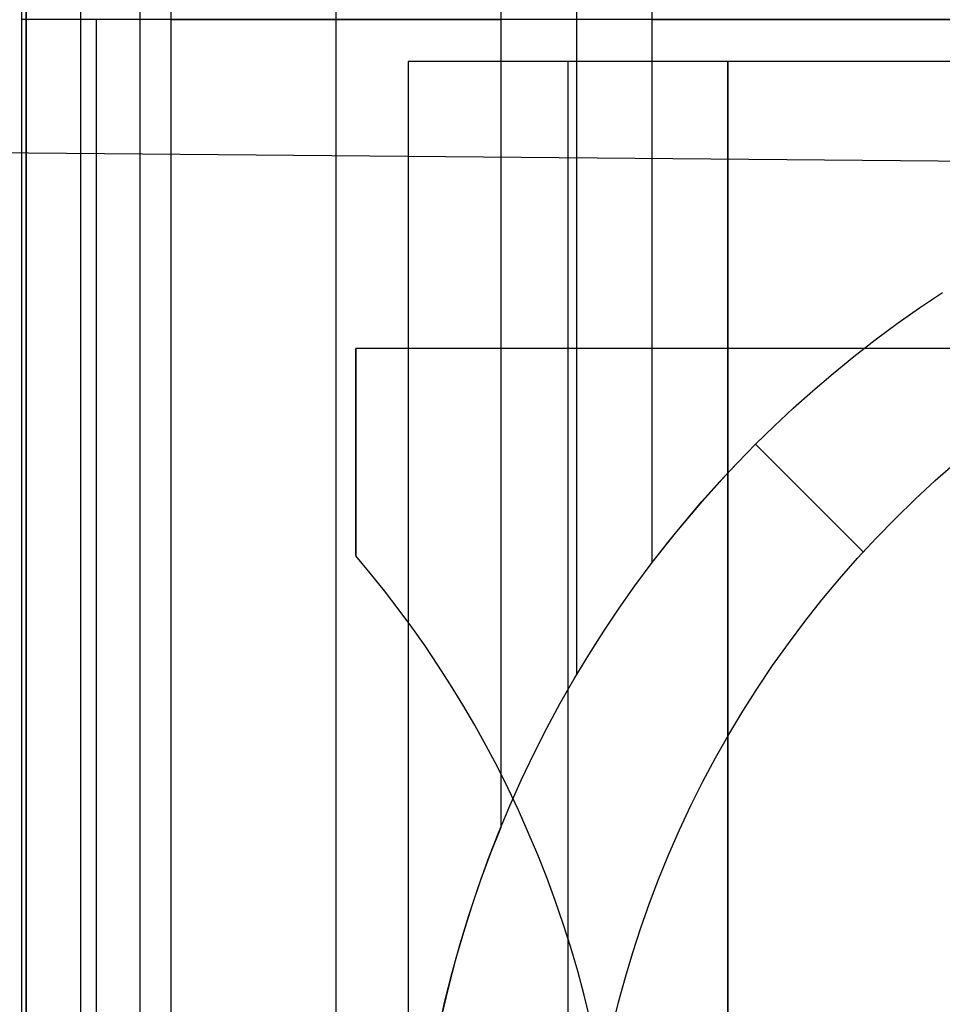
# Model space of a CAD drawing. Header units: millimetres. Extents: x -15 to 7, y 1 to 148.
# Tile 127 of 256: x -4.16 to -2.76, y 24.94 to 26.44. Entities that reach past the tile are written whole.
import ezdxf

# ---------------------------------------------------------------- set-up
doc = ezdxf.new("R2010")
doc.units = ezdxf.units.MM
doc.header["$MEASUREMENT"] = 0
doc.layers.add('Default', color=7, linetype='Continuous', true_color=0x000000)
doc.layers.add('Layer 01', color=7, linetype='Continuous', true_color=0x000000)

msp = doc.modelspace()

# ---------------------------------------------------------------- linework, layer by layer
at = {"layer": 'Default', "color": 254, "true_color": 0xcad1ee}
for points in [[(-4.1497, 6.9472), (-4.1497, 69.7106)], [(-4.1497, 7.2489), (-4.1497, 69.3953)], [(-4.1497, 69.08), (-4.1497, 8.1651)], [(-1.495, 26.2133), (-5.645, 26.2495)]]:
    msp.add_lwpolyline(points, dxfattribs=at)
at = {"layer": 'Default', "color": 254, "true_color": 0xcad1ee, "extrusion": (1, 0, 0)}
for points in [[(24.7133, -34.4045), (24.7734, -34.4052), (24.834, -34.4072), (24.8951, -34.4106), (24.9566, -34.4155), (25.0185, -34.4218), (25.0807, -34.4296), (25.1432, -34.4389), (25.206, -34.4497), (25.2689, -34.4621), (25.332, -34.4761), (25.3952, -34.4918), (25.4583, -34.509), (25.5215, -34.5279), (25.5845, -34.5485), (25.6473, -34.5707), (25.71, -34.5946), (25.7723, -34.6202), (25.8343, -34.6475), (25.8958, -34.6764), (25.9569, -34.707), (26.0174, -34.7393), (26.0773, -34.7732), (26.1365, -34.8087), (26.195, -34.8459), (26.2526, -34.8846), (26.3093, -34.9249), (26.3651, -34.9667), (26.4199, -35.0101), (26.4737, -35.0549), (26.5263, -35.1011), (26.5777, -35.1486), (26.6279, -35.1976), (26.6768, -35.2478), (26.7244, -35.2992), (26.7706, -35.3518), (26.8154, -35.4055), (26.8587, -35.4603), (26.9006, -35.5161), (26.9409, -35.5729), (26.9796, -35.6305), (27.0168, -35.689), (27.0523, -35.7482), (27.0862, -35.808), (27.1185, -35.8686), (27.1491, -35.9296), (27.178, -35.9912), (27.2053, -36.0532), (27.2309, -36.1155), (27.2548, -36.1781), (27.277, -36.241), (27.2975, -36.304), (27.3164, -36.3671), (27.3337, -36.4303), (27.3493, -36.4935), (27.3633, -36.5565), (27.3758, -36.6195), (27.3866, -36.6822), (27.3959, -36.7448), (27.4037, -36.807), (27.41, -36.8689), (27.4149, -36.9304), (27.4183, -36.9915), (27.4203, -37.0521), (27.421, -37.1122), (27.4203, -37.1723), (27.4183, -37.2329), (27.4149, -37.294), (27.41, -37.3555), (27.4037, -37.4174), (27.3959, -37.4796), (27.3866, -37.5421), (27.3758, -37.6049), (27.3633, -37.6678), (27.3493, -37.7309), (27.3337, -37.794), (27.3164, -37.8572), (27.2975, -37.9203), (27.277, -37.9834), (27.2548, -38.0462), (27.2309, -38.1089), (27.2053, -38.1712), (27.178, -38.2332), (27.1491, -38.2947), (27.1185, -38.3558), (27.0862, -38.4163), (27.0523, -38.4762), (27.0168, -38.5354), (26.9796, -38.5938), (26.9409, -38.6515), (26.9006, -38.7082), (26.8587, -38.764), (26.8154, -38.8188), (26.7706, -38.8726), (26.7244, -38.9252), (26.6768, -38.9766), (26.6279, -39.0268), (26.5777, -39.0757), (26.5263, -39.1233), (26.4737, -39.1695), (26.4199, -39.2143), (26.3651, -39.2576), (26.3093, -39.2994), (26.2526, -39.3397), (26.195, -39.3785), (26.1365, -39.4156), (26.0773, -39.4512), (26.0174, -39.4851), (25.9569, -39.5174), (25.8958, -39.548), (25.8343, -39.5769), (25.7723, -39.6042), (25.71, -39.6297), (25.6473, -39.6536), (25.5845, -39.6759), (25.5215, -39.6964), (25.4583, -39.7153), (25.3952, -39.7326), (25.332, -39.7482), (25.2689, -39.7622), (25.206, -39.7746), (25.1432, -39.7855), (25.0807, -39.7948), (25.0185, -39.8026), (24.9566, -39.8089), (24.8951, -39.8137), (24.834, -39.8172), (24.7734, -39.8192), (24.7133, -39.8198)], [(24.7133, -35.5941), (24.747, -35.5944), (24.781, -35.5956), (24.8152, -35.5975), (24.8497, -35.6002), (24.8844, -35.6037), (24.9193, -35.6081), (24.9543, -35.6133), (24.9895, -35.6194), (25.0248, -35.6264), (25.0602, -35.6342), (25.0956, -35.643), (25.131, -35.6527), (25.1664, -35.6633), (25.2017, -35.6748), (25.237, -35.6873), (25.2721, -35.7007), (25.3071, -35.715), (25.3418, -35.7303), (25.3763, -35.7465), (25.4106, -35.7637), (25.4445, -35.7818), (25.4781, -35.8008), (25.5112, -35.8207), (25.544, -35.8415), (25.5763, -35.8632), (25.6081, -35.8858), (25.6394, -35.9093), (25.6702, -35.9336), (25.7003, -35.9587), (25.7298, -35.9846), (25.7586, -36.0113), (25.7868, -36.0387), (25.8142, -36.0669), (25.8409, -36.0957), (25.8668, -36.1252), (25.8919, -36.1553), (25.9162, -36.186), (25.9396, -36.2173), (25.9622, -36.2491), (25.9839, -36.2815), (26.0048, -36.3142), (26.0247, -36.3474), (26.0437, -36.381), (26.0618, -36.4149), (26.079, -36.4492), (26.0952, -36.4837), (26.1105, -36.5184), (26.1248, -36.5534), (26.1382, -36.5885), (26.1507, -36.6237), (26.1622, -36.6591), (26.1728, -36.6945), (26.1825, -36.7299), (26.1912, -36.7653), (26.1991, -36.8006), (26.2061, -36.8359), (26.2121, -36.8711), (26.2174, -36.9062), (26.2217, -36.9411), (26.2253, -36.9758), (26.228, -37.0103), (26.2299, -37.0445), (26.231, -37.0785), (26.2314, -37.1122), (26.231, -37.1459), (26.2299, -37.1799), (26.228, -37.2141), (26.2253, -37.2486), (26.2217, -37.2833), (26.2174, -37.3182), (26.2121, -37.3532), (26.2061, -37.3884), (26.1991, -37.4237), (26.1912, -37.4591), (26.1825, -37.4945), (26.1728, -37.5299), (26.1622, -37.5653), (26.1507, -37.6006), (26.1382, -37.6359), (26.1248, -37.671), (26.1105, -37.7059), (26.0952, -37.7407), (26.079, -37.7752), (26.0618, -37.8094), (26.0437, -37.8434), (26.0247, -37.8769), (26.0048, -37.9101), (25.9839, -37.9429), (25.9622, -37.9752), (25.9396, -38.007), (25.9162, -38.0383), (25.8919, -38.069), (25.8668, -38.0992), (25.8409, -38.1287), (25.8142, -38.1575), (25.7868, -38.1856), (25.7586, -38.2131), (25.7298, -38.2397), (25.7003, -38.2657), (25.6702, -38.2908), (25.6394, -38.3151), (25.6081, -38.3385), (25.5763, -38.3611), (25.544, -38.3828), (25.5112, -38.4037), (25.4781, -38.4236), (25.4445, -38.4426), (25.4106, -38.4607), (25.3763, -38.4778), (25.3418, -38.4941), (25.3071, -38.5094), (25.2721, -38.5237), (25.237, -38.5371), (25.2017, -38.5496), (25.1664, -38.5611), (25.131, -38.5717), (25.0956, -38.5814), (25.0602, -38.5901), (25.0248, -38.598), (24.9895, -38.6049), (24.9543, -38.611), (24.9193, -38.6162), (24.8844, -38.6206), (24.8497, -38.6241), (24.8152, -38.6269), (24.781, -38.6288), (24.747, -38.6299), (24.7133, -38.6303)]]:
    msp.add_lwpolyline(points, dxfattribs=at)
at = {"layer": 'Layer 01'}
for points in [[(-4.1566, 26.4394), (-4.1566, 30.2394)], [(-4.1566, 26.4394), (-4.1566, 30.2394)], [(-4.1566, 26.4394), (-4.1566, 30.2394)], [(-4.0665, 26.4394), (-4.0665, 30.2394)], [(-3.9765, 26.4394), (-3.9765, 30.2394)], [(-3.9765, 26.4394), (-3.9765, 30.2394)], [(-3.9765, 26.4394), (-3.9765, 30.2394)], [(-3.9296, 30.2394), (-3.9296, 26.4394)], [(-3.6789, 30.2394), (-3.6789, 26.4394)], [(-3.4283, 27.6672), (-3.4283, 26.4394)], [(-3.3133, 27.4359), (-3.3133, 26.4394)], [(-3.1984, 27.265), (-3.1984, 26.4394)], [(-3.9765, 26.4394), (-4.1566, 26.4394)], [(3.8392, 26.4394), (-4.1566, 26.4394)], [(-3.9765, 26.4394), (-4.1566, 26.4394)], [(-4.1566, 22.6394), (-4.1566, 26.4394)], [(-4.1566, 22.6394), (-4.1566, 26.4394)], [(3.8392, 26.4394), (-4.1566, 26.4394)], [(-4.1566, 22.6394), (-4.1566, 26.4394)], [(-4.0665, 22.6394), (-4.0665, 26.4394)], [(-4.0431, 22.6394), (-4.0431, 26.4394)], [(3.8392, 26.4394), (-3.9765, 26.4394)], [(3.8392, 26.4394), (-3.9765, 26.4394)], [(-3.9765, 22.6394), (-3.9765, 26.4394)], [(-3.9765, 22.6394), (-3.9765, 26.4394)], [(-3.9765, 22.6394), (-3.9765, 26.4394)], [(-3.9296, 26.4394), (-3.4283, 26.4394)], [(-3.9296, 26.4394), (-3.9296, 22.6394)], [(-3.9296, 26.4394), (-3.4283, 26.4394)], [(-3.6789, 26.4394), (-3.6789, 22.6394)], [(-3.4283, 26.4394), (-3.4283, 25.2115)], [(-3.3133, 26.4394), (-3.3133, 25.4428)], [(-3.1984, 26.4394), (2.9016, 26.4394)], [(-3.1984, 26.4394), (2.9016, 26.4394)], [(-3.1984, 26.4394), (-3.1984, 25.6137)], [(0.2355, 26.3757), (-3.5692, 26.3757)], [(-3.5692, 26.3757), (-3.5692, 22.703)], [(-3.5692, 26.3757), (-3.5692, 22.703)], [(-3.0832, 26.3757), (-3.5692, 26.3757)], [(-3.0832, 26.3757), (-3.5692, 26.3757)], [(-3.5692, 26.3757), (-3.5692, 22.703)], [(-3.3262, 26.3757), (-3.3262, 22.703)], [(-0.3386, 26.3757), (-3.0832, 26.3757)], [(-3.0832, 22.703), (-3.0832, 26.3757)], [(-3.0832, 26.3757), (-3.0832, 22.703)], [(-3.0832, 26.3757), (-3.0832, 22.703)], [(-3.5229, 24.9029), (-3.513, 24.9472), (-3.5021, 24.9911), (-3.49, 25.0346), (-3.477, 25.0776), (-3.4628, 25.1201), (-3.4477, 25.162), (-3.4316, 25.2034), (-3.4146, 25.2441), (-3.3967, 25.2842), (-3.3778, 25.3236), (-3.3582, 25.3624), (-3.3377, 25.4004), (-3.3164, 25.4376), (-3.2944, 25.4741), (-3.2716, 25.5099), (-3.2482, 25.5448), (-3.2242, 25.5789), (-3.1995, 25.6122), (-3.1743, 25.6446), (-3.1485, 25.6762), (-3.1223, 25.707), (-3.0955, 25.7369), (-3.0684, 25.7659), (-3.0409, 25.794), (-3.0127, 25.8216), (-2.9837, 25.8487), (-2.9538, 25.8754), (-2.923, 25.9017), (-2.8914, 25.9275), (-2.859, 25.9527), (-2.8257, 25.9773), (-2.7916, 26.0014), (-2.7567, 26.0248)], [(-3.5229, 24.9029), (-3.513, 24.9472), (-3.5021, 24.9911), (-3.49, 25.0346), (-3.477, 25.0776), (-3.4628, 25.1201), (-3.4477, 25.162), (-3.4316, 25.2034), (-3.4146, 25.2441), (-3.3967, 25.2842), (-3.3778, 25.3236), (-3.3582, 25.3624), (-3.3377, 25.4004), (-3.3164, 25.4376), (-3.2944, 25.4741), (-3.2716, 25.5099), (-3.2482, 25.5448), (-3.2242, 25.5789), (-3.1995, 25.6122), (-3.1743, 25.6446), (-3.1485, 25.6762), (-3.1223, 25.707), (-3.0955, 25.7369), (-3.0684, 25.7659), (-3.0409, 25.794), (-3.0127, 25.8216), (-2.9837, 25.8487), (-2.9538, 25.8754), (-2.923, 25.9017), (-2.8914, 25.9275), (-2.859, 25.9527), (-2.8257, 25.9773), (-2.7916, 26.0014), (-2.7567, 26.0248)], [(-3.0409, 25.794), (-3.0127, 25.8216), (-2.9837, 25.8487), (-2.9538, 25.8754), (-2.923, 25.9017), (-2.8914, 25.9275), (-2.859, 25.9527), (-2.8257, 25.9773), (-2.7916, 26.0014), (-2.7567, 26.0248)], [(0.3516, 25.9394), (-3.6484, 25.9394)], [(-3.6484, 25.6243), (-3.6484, 25.9394)], [(0.3516, 25.9394), (-3.6484, 25.9394)], [(-3.6484, 25.9394), (-3.6484, 25.6243)], [(0.3516, 25.9394), (-3.6484, 25.9394)], [(-3.6484, 25.6243), (-3.6484, 25.9394)], [(-3.1984, 25.6137), (-3.1606, 25.6616), (-3.1217, 25.7077), (-3.0817, 25.7518), (-3.0409, 25.794)], [(-2.8771, 25.6302), (-3.0409, 25.794)], [(-3.2585, 24.9084), (-3.2491, 24.9461), (-3.2388, 24.9837), (-3.2276, 25.0214), (-3.2153, 25.059), (-3.202, 25.0965), (-3.1878, 25.1338), (-3.1725, 25.171), (-3.1563, 25.208), (-3.139, 25.2447), (-3.1208, 25.2811), (-3.1015, 25.3172), (-3.0813, 25.3529), (-3.0601, 25.3882), (-3.0379, 25.4231), (-3.0148, 25.4575), (-2.9908, 25.4913), (-2.9658, 25.5246), (-2.94, 25.5573), (-2.9133, 25.5893), (-2.8857, 25.6207), (-2.8573, 25.6514), (-2.8282, 25.6813), (-2.7982, 25.7105), (-2.7675, 25.7389), (-2.7362, 25.7665)], [(-3.2923, 24.9194), (-3.3014, 24.9563), (-3.3112, 24.9928), (-3.3219, 25.029), (-3.3333, 25.0648), (-3.3454, 25.1003), (-3.3584, 25.1353), (-3.372, 25.1698), (-3.3863, 25.204), (-3.4013, 25.2376), (-3.417, 25.2707), (-3.4333, 25.3034), (-3.4503, 25.3354), (-3.4678, 25.367), (-3.4859, 25.398), (-3.5045, 25.4284), (-3.5237, 25.4582), (-3.5434, 25.4874), (-3.5635, 25.516), (-3.5841, 25.544), (-3.6052, 25.5714), (-3.6266, 25.5982), (-3.6484, 25.6243)], [(-3.2923, 24.9194), (-3.3014, 24.9563), (-3.3112, 24.9928), (-3.3219, 25.029), (-3.3333, 25.0648), (-3.3454, 25.1003), (-3.3584, 25.1353), (-3.372, 25.1698), (-3.3863, 25.204), (-3.4013, 25.2376), (-3.417, 25.2707), (-3.4333, 25.3034), (-3.4503, 25.3354), (-3.4678, 25.367), (-3.4859, 25.398), (-3.5045, 25.4284), (-3.5237, 25.4582), (-3.5434, 25.4874), (-3.5635, 25.516), (-3.5841, 25.544), (-3.6052, 25.5714), (-3.6266, 25.5982), (-3.6484, 25.6243)], [(-3.2923, 24.9194), (-3.3014, 24.9563), (-3.3112, 24.9928), (-3.3219, 25.029), (-3.3333, 25.0648), (-3.3454, 25.1003), (-3.3584, 25.1353), (-3.372, 25.1698), (-3.3863, 25.204), (-3.4013, 25.2376), (-3.417, 25.2707), (-3.4333, 25.3034), (-3.4503, 25.3354), (-3.4678, 25.367), (-3.4859, 25.398), (-3.5045, 25.4284), (-3.5237, 25.4582), (-3.5434, 25.4874), (-3.5635, 25.516), (-3.5841, 25.544), (-3.6052, 25.5714), (-3.6266, 25.5982), (-3.6484, 25.6243)], [(-3.4283, 25.2115), (-3.4438, 25.1724), (-3.4584, 25.1327), (-3.4721, 25.0925), (-3.4849, 25.0518), (-3.4968, 25.0107), (-3.5077, 24.9692), (-3.5176, 24.9273)]]:
    msp.add_lwpolyline(points, dxfattribs=at)
at = {"layer": 'Layer 01', "extrusion": (1, 0, 0)}
for points in [[(26.4394, -16.838), (26.4394, -9.338)], [(26.4394, -16.838), (26.4394, -9.338)], [(26.4394, -21.838), (26.4394, -16.838)], [(26.4394, -21.838), (26.4394, -16.838)], [(26.3757, -18.0229), (26.3757, -11.9836)], [(26.3757, -11.9836), (26.3757, -17.7456)], [(25.9394, -29.3159), (25.9394, -21.838)], [(25.794, -8.9756), (25.794, -17.7336)], [(25.6243, -29.3159), (25.6243, -21.838)]]:
    msp.add_lwpolyline(points, dxfattribs=at)
at = {"layer": 'Layer 01', "extrusion": (0, 1, 0)}
for points in [[(4.1566, -9.338), (3.9296, -9.3377)], [(4.1566, -9.338), (3.9296, -9.3377)], [(3.4283, -9.3377), (3.1984, -8.9756)], [(3.4283, -9.3377), (3.1984, -8.9756)]]:
    msp.add_lwpolyline(points, dxfattribs=at)
at = {"layer": 'Layer 01', "extrusion": (0.844189, -3.11883e-13, -0.536046)}
msp.add_lwpolyline([(25.6137, -9.2915), (25.5734, -9.347), (25.5315, -9.4014), (25.488, -9.4545), (25.4428, -9.506), (25.416, -9.535), (25.3887, -9.5634), (25.3607, -9.5913), (25.3321, -9.6185), (25.3028, -9.6451), (25.273, -9.671), (25.2426, -9.6962), (25.2115, -9.7205)], dxfattribs=at)

doc.saveas('drawing.dxf')
